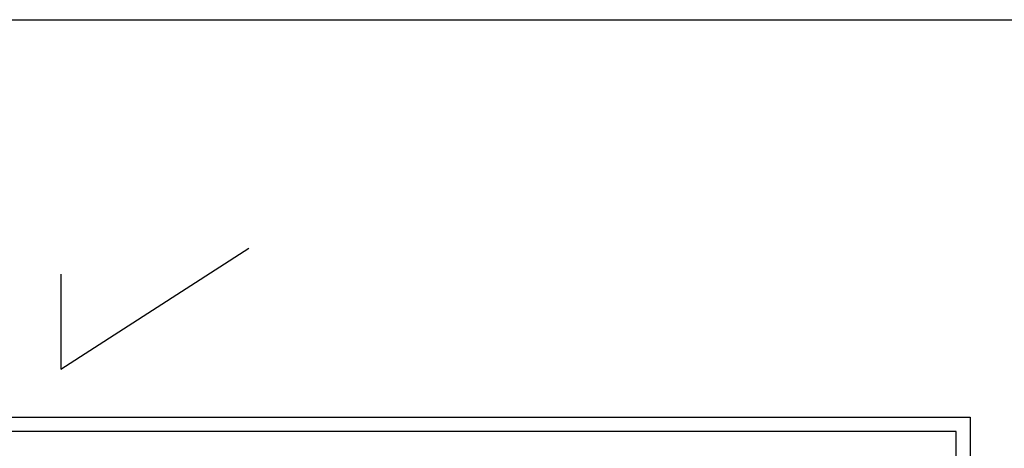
# Model space of a CAD drawing. Extents: x -119078 to 1619993, y 264752 to 340742.
# Tile 108 of 220: x 573802 to 608035, y 325833 to 340742. Entities that reach past the tile are written whole.
import ezdxf

# ---------------------------------------------------------------- set-up
doc = ezdxf.new("R2010")
doc.units = 0
doc.header["$MEASUREMENT"] = 0
doc.linetypes.add('CONTI', pattern=[0])
doc.layers.get('0').update_dxf_attribs({"color": 250, "linetype": 'CONTI'})
doc.layers.add('PDF _Геометрия', color=250, linetype='Continuous')

msp = doc.modelspace()

# ---------------------------------------------------------------- linework, layer by layer
at = {"color": 3}
for p, q in [((575237.322, 328582.613), (581765.949, 332791.002)), ((575237.322, 331891.499), (575237.322, 328582.613))]:
    msp.add_line(p, q, dxfattribs=at)
msp.add_lwpolyline([(919564.339, 264752.208), (-119077.586, 264752.208), (-119077.586, 340741.932), (919564.339, 340741.932)], close=True, dxfattribs=at)
at = {"layer": 'PDF _Геометрия', "lineweight": -3}
msp.add_lwpolyline([(543858.438, 297220.374), (543858.438, 326913.75), (606852.084, 326913.75), (606852.084, 297220.374)], close=True, dxfattribs=at)
at = {"layer": 'PDF _Геометрия', "lineweight": 30}
msp.add_lwpolyline([(545357.077, 297715.687), (606356.771, 297715.687), (606356.771, 326418.437), (545357.077, 326418.437)], close=True, dxfattribs=at)

doc.saveas('drawing.dxf')
